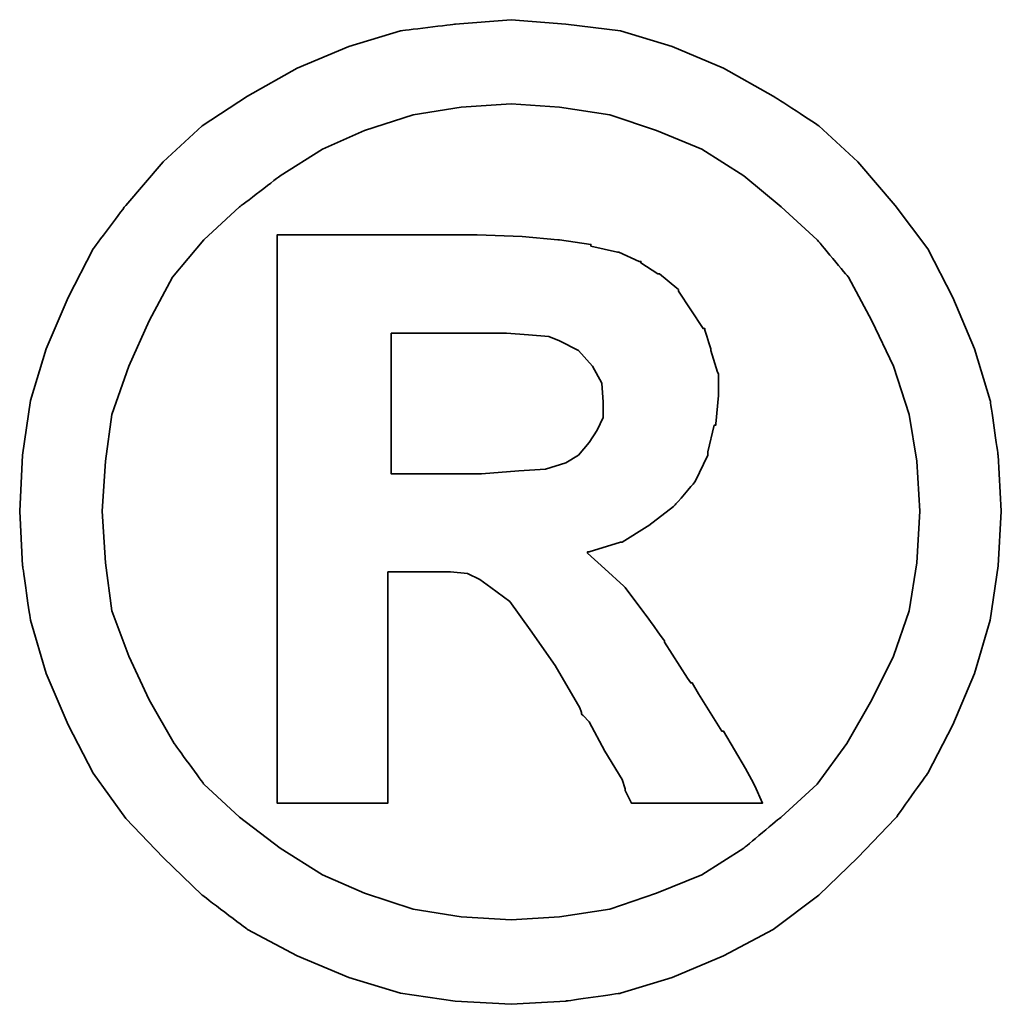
# Model space of a CAD drawing. Header units: millimetres. Extents: x 0 to 278, y 57 to 168.
# Tile 48 of 51: x 228.698 to 229.33, y 93.227 to 93.86. Entities that reach past the tile are written whole.
import ezdxf

# ---------------------------------------------------------------- set-up
doc = ezdxf.new("R2010")
doc.units = ezdxf.units.MM
doc.layers.add('DIM', color=4, linetype='Continuous')
doc.layers.add('layer 1', color=7, linetype='Continuous')

# ---------------------------------------------------------------- blocks, each defined once
blk = doc.blocks.new('TBI MOTION logo(完整正式版)')
at = {"layer": 'layer 1', "color": 22, "lineweight": 35}
for points, knots in [([(81.20634, 4.98624), (81.20634, 4.98624), (81.18649, 5.32862), (81.18649, 5.32862), (81.18649, 5.32862), (81.18649, 5.32862), (81.13886, 5.66206), (81.13886, 5.66206), (81.13886, 5.66206), (81.13886, 5.66206), (81.04359, 5.97764), (81.04359, 5.97764), (81.04359, 5.97764), (81.04359, 5.97764), (80.91061, 6.29124), (80.91061, 6.29124), (80.91061, 6.29124), (80.91061, 6.29124), (80.75778, 6.58697), (80.75778, 6.58697), (80.75778, 6.58697), (80.75778, 6.58697), (80.5593, 6.85294), (80.5593, 6.85294), (80.5593, 6.85294), (80.5593, 6.85294), (80.33105, 7.1189), (80.33105, 7.1189), (80.33105, 7.1189), (80.33105, 7.1189), (80.09287, 7.33921), (80.09287, 7.33921), (80.09287, 7.33921), (80.09287, 7.33921), (79.815, 7.51982), (79.815, 7.51982), (79.815, 7.51982), (79.815, 7.51982), (79.51133, 7.69051), (79.51133, 7.69051), (79.51133, 7.69051), (79.51133, 7.69051), (79.19773, 7.8235), (79.19773, 7.8235), (79.19773, 7.8235), (79.19773, 7.8235), (78.88215, 7.91877), (78.88215, 7.91877), (78.88215, 7.91877), (78.88215, 7.91877), (78.54871, 7.95846), (78.54871, 7.95846), (78.54871, 7.95846), (78.54871, 7.95846), (78.21526, 7.98625), (78.21526, 7.98625), (78.21526, 7.98625), (78.21526, 7.98625), (77.87388, 7.95846), (77.87388, 7.95846), (77.87388, 7.95846), (77.87388, 7.95846), (77.54044, 7.91877), (77.54044, 7.91877), (77.54044, 7.91877), (77.54044, 7.91877), (77.22485, 7.8235), (77.22485, 7.8235), (77.22485, 7.8235), (77.22485, 7.8235), (76.91027, 7.69051), (76.91027, 7.69051), (76.91027, 7.69051), (76.91027, 7.69051), (76.6056, 7.51982), (76.6056, 7.51982), (76.6056, 7.51982), (76.6056, 7.51982), (76.32972, 7.33921), (76.32972, 7.33921), (76.32972, 7.33921), (76.32972, 7.33921), (76.09154, 7.1189), (76.09154, 7.1189), (76.09154, 7.1189), (76.09154, 7.1189), (75.86329, 6.85294), (75.86329, 6.85294), (75.86329, 6.85294), (75.86329, 6.85294), (75.66382, 6.58697), (75.66382, 6.58697), (75.66382, 6.58697), (75.66382, 6.58697), (75.51099, 6.29124), (75.51099, 6.29124), (75.51099, 6.29124), (75.51099, 6.29124), (75.37702, 5.97764), (75.37702, 5.97764), (75.37702, 5.97764), (75.37702, 5.97764), (75.28175, 5.66206), (75.28175, 5.66206), (75.28175, 5.66206), (75.28175, 5.66206), (75.23411, 5.32862), (75.23411, 5.32862), (75.23411, 5.32862), (75.23411, 5.32862), (75.21625, 4.98624), (75.21625, 4.98624), (75.21625, 4.98624), (75.21625, 4.98624), (75.23411, 4.6528), (75.23411, 4.6528), (75.23411, 4.6528), (75.23411, 4.6528), (75.28175, 4.32035), (75.28175, 4.32035), (75.28175, 4.32035), (75.28175, 4.32035), (75.37702, 3.99583), (75.37702, 3.99583), (75.37702, 3.99583), (75.37702, 3.99583), (75.51099, 3.68224), (75.51099, 3.68224), (75.51099, 3.68224), (75.51099, 3.68224), (75.66382, 3.38749), (75.66382, 3.38749), (75.66382, 3.38749), (75.66382, 3.38749), (75.86329, 3.10963), (75.86329, 3.10963), (75.86329, 3.10963), (75.86329, 3.10963), (76.09154, 2.87145), (76.09154, 2.87145), (76.09154, 2.87145), (76.09154, 2.87145), (76.32972, 2.6432), (76.32972, 2.6432), (76.32972, 2.6432), (76.32972, 2.6432), (76.6056, 2.43381), (76.6056, 2.43381), (76.6056, 2.43381), (76.6056, 2.43381), (76.91027, 2.27205), (76.91027, 2.27205), (76.91027, 2.27205), (76.91027, 2.27205), (77.22485, 2.13906), (77.22485, 2.13906), (77.22485, 2.13906), (77.22485, 2.13906), (77.54044, 2.0438), (77.54044, 2.0438), (77.54044, 2.0438), (77.54044, 2.0438), (77.87388, 1.99616), (77.87388, 1.99616), (77.87388, 1.99616), (77.87388, 1.99616), (78.21526, 1.97631), (78.21526, 1.97631), (78.21526, 1.97631), (78.21526, 1.97631), (78.54871, 1.99616), (78.54871, 1.99616), (78.54871, 1.99616), (78.54871, 1.99616), (78.88215, 2.0438), (78.88215, 2.0438), (78.88215, 2.0438), (78.88215, 2.0438), (79.19773, 2.13906), (79.19773, 2.13906), (79.19773, 2.13906), (79.19773, 2.13906), (79.51133, 2.27205), (79.51133, 2.27205), (79.51133, 2.27205), (79.51133, 2.27205), (79.815, 2.43381), (79.815, 2.43381), (79.815, 2.43381), (79.815, 2.43381), (80.09287, 2.6432), (80.09287, 2.6432), (80.09287, 2.6432), (80.09287, 2.6432), (80.33105, 2.87145), (80.33105, 2.87145), (80.33105, 2.87145), (80.33105, 2.87145), (80.5593, 3.10963), (80.5593, 3.10963), (80.5593, 3.10963), (80.5593, 3.10963), (80.75778, 3.38749), (80.75778, 3.38749), (80.75778, 3.38749), (80.75778, 3.38749), (80.91061, 3.68224), (80.91061, 3.68224), (80.91061, 3.68224), (80.91061, 3.68224), (81.04359, 3.99583), (81.04359, 3.99583), (81.04359, 3.99583), (81.04359, 3.99583), (81.13886, 4.32035), (81.13886, 4.32035), (81.13886, 4.32035), (81.13886, 4.32035), (81.18649, 4.6528), (81.18649, 4.6528), (81.18649, 4.6528), (81.18649, 4.6528), (81.20634, 4.98624), (81.20634, 4.98624)], [0, 0, 0, 0, 0.0178571, 0.0178571, 0.0178571, 0.0178572, 0.0357143, 0.0357143, 0.0357143, 0.0357143, 0.0535714, 0.0535714, 0.0535714, 0.0535714, 0.0714286, 0.0714286, 0.0714286, 0.0714286, 0.0892857, 0.0892857, 0.0892857, 0.0892857, 0.1071429, 0.1071429, 0.1071429, 0.1071429, 0.125, 0.125, 0.125, 0.125, 0.1428571, 0.1428571, 0.1428571, 0.1428572, 0.1607143, 0.1607143, 0.1607143, 0.1607143, 0.1785714, 0.1785714, 0.1785714, 0.1785714, 0.1964286, 0.1964286, 0.1964286, 0.1964286, 0.2142857, 0.2142857, 0.2142857, 0.2142857, 0.2321429, 0.2321429, 0.2321429, 0.2321429, 0.25, 0.25, 0.25, 0.25, 0.2678571, 0.2678571, 0.2678571, 0.2678572, 0.2857143, 0.2857143, 0.2857143, 0.2857143, 0.3035714, 0.3035714, 0.3035714, 0.3035714, 0.3214286, 0.3214286, 0.3214286, 0.3214286, 0.3392857, 0.3392857, 0.3392857, 0.3392857, 0.3571429, 0.3571429, 0.3571429, 0.3571429, 0.375, 0.375, 0.375, 0.375, 0.3928571, 0.3928571, 0.3928571, 0.3928572, 0.4107143, 0.4107143, 0.4107143, 0.4107143, 0.4285714, 0.4285714, 0.4285714, 0.4285714, 0.4464286, 0.4464286, 0.4464286, 0.4464286, 0.4642857, 0.4642857, 0.4642857, 0.4642857, 0.4821429, 0.4821429, 0.4821429, 0.4821429, 0.5, 0.5, 0.5, 0.5, 0.5178571, 0.5178571, 0.5178571, 0.5178572, 0.5357143, 0.5357143, 0.5357143, 0.5357143, 0.5535714, 0.5535714, 0.5535714, 0.5535714, 0.5714286, 0.5714286, 0.5714286, 0.5714286, 0.5892857, 0.5892857, 0.5892857, 0.5892857, 0.6071429, 0.6071429, 0.6071429, 0.6071429, 0.625, 0.625, 0.625, 0.625, 0.6428571, 0.6428571, 0.6428571, 0.6428572, 0.6607143, 0.6607143, 0.6607143, 0.6607143, 0.6785714, 0.6785714, 0.6785714, 0.6785714, 0.6964286, 0.6964286, 0.6964286, 0.6964286, 0.7142857, 0.7142857, 0.7142857, 0.7142857, 0.7321429, 0.7321429, 0.7321429, 0.7321429, 0.75, 0.75, 0.75, 0.75, 0.7678571, 0.7678571, 0.7678571, 0.7678572, 0.7857143, 0.7857143, 0.7857143, 0.7857143, 0.8035714, 0.8035714, 0.8035714, 0.8035714, 0.8214286, 0.8214286, 0.8214286, 0.8214286, 0.8392857, 0.8392857, 0.8392857, 0.8392857, 0.8571429, 0.8571429, 0.8571429, 0.8571429, 0.875, 0.875, 0.875, 0.875, 0.8928571, 0.8928571, 0.8928571, 0.8928572, 0.9107143, 0.9107143, 0.9107143, 0.9107143, 0.9285714, 0.9285714, 0.9285714, 0.9285714, 0.9464286, 0.9464286, 0.9464286, 0.9464286, 0.9642857, 0.9642857, 0.9642857, 0.9642857, 0.9821429, 0.9821429, 0.9821429, 0.9821429, 1, 1, 1, 1]), ([(80.71014, 4.98624), (80.71014, 4.98624), (80.69129, 5.29091), (80.69129, 5.29091), (80.69129, 5.29091), (80.69129, 5.29091), (80.64464, 5.57672), (80.64464, 5.57672), (80.64464, 5.57672), (80.64464, 5.57672), (80.54937, 5.87245), (80.54937, 5.87245), (80.54937, 5.87245), (80.54937, 5.87245), (80.41639, 6.14833), (80.41639, 6.14833), (80.41639, 6.14833), (80.41639, 6.14833), (80.27349, 6.41429), (80.27349, 6.41429), (80.27349, 6.41429), (80.27349, 6.41429), (80.08295, 6.64255), (80.08295, 6.64255), (80.08295, 6.64255), (80.08295, 6.64255), (79.86264, 6.84301), (79.86264, 6.84301), (79.86264, 6.84301), (79.86264, 6.84301), (79.63439, 7.03355), (79.63439, 7.03355), (79.63439, 7.03355), (79.63439, 7.03355), (79.37835, 7.1963), (79.37835, 7.1963), (79.37835, 7.1963), (79.37835, 7.1963), (79.10246, 7.30944), (79.10246, 7.30944), (79.10246, 7.30944), (79.10246, 7.30944), (78.81665, 7.40471), (78.81665, 7.40471), (78.81665, 7.40471), (78.81665, 7.40471), (78.511, 7.45234), (78.511, 7.45234), (78.511, 7.45234), (78.511, 7.45234), (78.21526, 7.47219), (78.21526, 7.47219), (78.21526, 7.47219), (78.21526, 7.47219), (77.9106, 7.45234), (77.9106, 7.45234), (77.9106, 7.45234), (77.9106, 7.45234), (77.61685, 7.40471), (77.61685, 7.40471), (77.61685, 7.40471), (77.61685, 7.40471), (77.32012, 7.30944), (77.32012, 7.30944), (77.32012, 7.30944), (77.32012, 7.30944), (77.06309, 7.1963), (77.06309, 7.1963), (77.06309, 7.1963), (77.06309, 7.1963), (76.80606, 7.03355), (76.80606, 7.03355), (76.80606, 7.03355), (76.80606, 7.03355), (76.55797, 6.84301), (76.55797, 6.84301), (76.55797, 6.84301), (76.55797, 6.84301), (76.34063, 6.64255), (76.34063, 6.64255), (76.34063, 6.64255), (76.34063, 6.64255), (76.1491, 6.41429), (76.1491, 6.41429), (76.1491, 6.41429), (76.1491, 6.41429), (76.0062, 6.14833), (76.0062, 6.14833), (76.0062, 6.14833), (76.0062, 6.14833), (75.88314, 5.87245), (75.88314, 5.87245), (75.88314, 5.87245), (75.88314, 5.87245), (75.77794, 5.57672), (75.77794, 5.57672), (75.77794, 5.57672), (75.77794, 5.57672), (75.73924, 5.29091), (75.73924, 5.29091), (75.73924, 5.29091), (75.73924, 5.29091), (75.72039, 4.98624), (75.72039, 4.98624), (75.72039, 4.98624), (75.72039, 4.98624), (75.73924, 4.67165), (75.73924, 4.67165), (75.73924, 4.67165), (75.73924, 4.67165), (75.77794, 4.37791), (75.77794, 4.37791), (75.77794, 4.37791), (75.77794, 4.37791), (75.88314, 4.10102), (75.88314, 4.10102), (75.88314, 4.10102), (75.88314, 4.10102), (76.0062, 3.83407), (76.0062, 3.83407), (76.0062, 3.83407), (76.0062, 3.83407), (76.15902, 3.56811), (76.15902, 3.56811), (76.15902, 3.56811), (76.15902, 3.56811), (76.34063, 3.32001), (76.34063, 3.32001), (76.34063, 3.32001), (76.34063, 3.32001), (76.55797, 3.11955), (76.55797, 3.11955), (76.55797, 3.11955), (76.55797, 3.11955), (76.80606, 2.92901), (76.80606, 2.92901), (76.80606, 2.92901), (76.80606, 2.92901), (77.06309, 2.76725), (77.06309, 2.76725), (77.06309, 2.76725), (77.06309, 2.76725), (77.32012, 2.65412), (77.32012, 2.65412), (77.32012, 2.65412), (77.32012, 2.65412), (77.61685, 2.55786), (77.61685, 2.55786), (77.61685, 2.55786), (77.61685, 2.55786), (77.9106, 2.51022), (77.9106, 2.51022), (77.9106, 2.51022), (77.9106, 2.51022), (78.21526, 2.49137), (78.21526, 2.49137), (78.21526, 2.49137), (78.21526, 2.49137), (78.511, 2.51022), (78.511, 2.51022), (78.511, 2.51022), (78.511, 2.51022), (78.81665, 2.55786), (78.81665, 2.55786), (78.81665, 2.55786), (78.81665, 2.55786), (79.10246, 2.65412), (79.10246, 2.65412), (79.10246, 2.65412), (79.10246, 2.65412), (79.37835, 2.76725), (79.37835, 2.76725), (79.37835, 2.76725), (79.37835, 2.76725), (79.63439, 2.92901), (79.63439, 2.92901), (79.63439, 2.92901), (79.63439, 2.92901), (79.86264, 3.11955), (79.86264, 3.11955), (79.86264, 3.11955), (79.86264, 3.11955), (80.08295, 3.32001), (80.08295, 3.32001), (80.08295, 3.32001), (80.08295, 3.32001), (80.26356, 3.56811), (80.26356, 3.56811), (80.26356, 3.56811), (80.26356, 3.56811), (80.41639, 3.83407), (80.41639, 3.83407), (80.41639, 3.83407), (80.41639, 3.83407), (80.54937, 4.10102), (80.54937, 4.10102), (80.54937, 4.10102), (80.54937, 4.10102), (80.64464, 4.37791), (80.64464, 4.37791), (80.64464, 4.37791), (80.64464, 4.37791), (80.69129, 4.67165), (80.69129, 4.67165), (80.69129, 4.67165), (80.69129, 4.67165), (80.71014, 4.98624), (80.71014, 4.98624)], [0, 0, 0, 0, 0.0192308, 0.0192308, 0.0192308, 0.0192308, 0.0384615, 0.0384615, 0.0384615, 0.0384615, 0.0576923, 0.0576923, 0.0576923, 0.0576923, 0.0769231, 0.0769231, 0.0769231, 0.0769231, 0.0961538, 0.0961538, 0.0961538, 0.0961539, 0.1153846, 0.1153846, 0.1153846, 0.1153846, 0.1346154, 0.1346154, 0.1346154, 0.1346154, 0.1538462, 0.1538462, 0.1538462, 0.1538462, 0.1730769, 0.1730769, 0.1730769, 0.1730769, 0.1923077, 0.1923077, 0.1923077, 0.1923077, 0.2115385, 0.2115385, 0.2115385, 0.2115385, 0.2307692, 0.2307692, 0.2307692, 0.2307692, 0.25, 0.25, 0.25, 0.25, 0.2692308, 0.2692308, 0.2692308, 0.2692308, 0.2884615, 0.2884615, 0.2884615, 0.2884615, 0.3076923, 0.3076923, 0.3076923, 0.3076923, 0.3269231, 0.3269231, 0.3269231, 0.3269231, 0.3461538, 0.3461538, 0.3461538, 0.3461539, 0.3653846, 0.3653846, 0.3653846, 0.3653846, 0.3846154, 0.3846154, 0.3846154, 0.3846154, 0.4038462, 0.4038462, 0.4038462, 0.4038462, 0.4230769, 0.4230769, 0.4230769, 0.4230769, 0.4423077, 0.4423077, 0.4423077, 0.4423077, 0.4615385, 0.4615385, 0.4615385, 0.4615385, 0.4807692, 0.4807692, 0.4807692, 0.4807692, 0.5, 0.5, 0.5, 0.5, 0.5192308, 0.5192308, 0.5192308, 0.5192308, 0.5384615, 0.5384615, 0.5384615, 0.5384615, 0.5576923, 0.5576923, 0.5576923, 0.5576923, 0.5769231, 0.5769231, 0.5769231, 0.5769231, 0.5961538, 0.5961538, 0.5961538, 0.5961539, 0.6153846, 0.6153846, 0.6153846, 0.6153846, 0.6346154, 0.6346154, 0.6346154, 0.6346154, 0.6538462, 0.6538462, 0.6538462, 0.6538462, 0.6730769, 0.6730769, 0.6730769, 0.6730769, 0.6923077, 0.6923077, 0.6923077, 0.6923077, 0.7115385, 0.7115385, 0.7115385, 0.7115385, 0.7307692, 0.7307692, 0.7307692, 0.7307692, 0.75, 0.75, 0.75, 0.75, 0.7692308, 0.7692308, 0.7692308, 0.7692308, 0.7884615, 0.7884615, 0.7884615, 0.7884615, 0.8076923, 0.8076923, 0.8076923, 0.8076923, 0.8269231, 0.8269231, 0.8269231, 0.8269231, 0.8461538, 0.8461538, 0.8461538, 0.8461539, 0.8653846, 0.8653846, 0.8653846, 0.8653846, 0.8846154, 0.8846154, 0.8846154, 0.8846154, 0.9038462, 0.9038462, 0.9038462, 0.9038462, 0.9230769, 0.9230769, 0.9230769, 0.9230769, 0.9423077, 0.9423077, 0.9423077, 0.9423077, 0.9615385, 0.9615385, 0.9615385, 0.9615385, 0.9807692, 0.9807692, 0.9807692, 0.9807692, 1, 1, 1, 1]), ([(76.78721, 3.2823), (76.78721, 3.2823), (76.78721, 3.32001), (76.78721, 3.32001), (76.78721, 3.32001), (76.78721, 3.32001), (76.78721, 3.42422), (76.78721, 3.42422), (76.78721, 3.42422), (76.78721, 3.42422), (76.78721, 3.59689), (76.78721, 3.59689), (76.78721, 3.59689), (76.78721, 3.59689), (76.78721, 3.80529), (76.78721, 3.80529), (76.78721, 3.80529), (76.78721, 3.80529), (76.78721, 4.0524), (76.78721, 4.0524), (76.78721, 4.0524), (76.78721, 4.0524), (76.78721, 4.32035), (76.78721, 4.32035), (76.78721, 4.32035), (76.78721, 4.32035), (76.78721, 4.92868), (76.78721, 4.92868), (76.78721, 4.92868), (76.78721, 4.92868), (76.78721, 5.53801), (76.78721, 5.53801), (76.78721, 5.53801), (76.78721, 5.53801), (76.78721, 5.82482), (76.78721, 5.82482), (76.78721, 5.82482), (76.78721, 5.82482), (76.78721, 6.07291), (76.78721, 6.07291), (76.78721, 6.07291), (76.78721, 6.07291), (76.78721, 6.30017), (76.78721, 6.30017), (76.78721, 6.30017), (76.78721, 6.30017), (76.78721, 6.45399), (76.78721, 6.45399), (76.78721, 6.45399), (76.78721, 6.45399), (76.78721, 6.5572), (76.78721, 6.5572), (76.78721, 6.5572), (76.78721, 6.5572), (76.78721, 6.59689), (76.78721, 6.59689), (76.78721, 6.59689), (76.78721, 6.59689), (76.78721, 6.67232), (76.78721, 6.67232), (76.78721, 6.67232), (76.78721, 6.67232), (76.8537, 6.67232), (76.8537, 6.67232), (76.8537, 6.67232), (76.8537, 6.67232), (76.87355, 6.67232), (76.87355, 6.67232), (76.87355, 6.67232), (76.87355, 6.67232), (76.91027, 6.67232), (76.91027, 6.67232), (76.91027, 6.67232), (76.91027, 6.67232), (77.04424, 6.67232), (77.04424, 6.67232), (77.04424, 6.67232), (77.04424, 6.67232), (77.22485, 6.67232), (77.22485, 6.67232), (77.22485, 6.67232), (77.22485, 6.67232), (77.43524, 6.67232), (77.43524, 6.67232), (77.43524, 6.67232), (77.43524, 6.67232), (77.65357, 6.67232), (77.65357, 6.67232), (77.65357, 6.67232), (77.65357, 6.67232), (77.82625, 6.67232), (77.82625, 6.67232), (77.82625, 6.67232), (77.82625, 6.67232), (77.94037, 6.67232), (77.94037, 6.67232), (77.94037, 6.67232), (77.94037, 6.67232), (77.97709, 6.67232), (77.97709, 6.67232), (77.97709, 6.67232), (77.97709, 6.67232), (77.99694, 6.67232), (77.99694, 6.67232), (77.99694, 6.67232), (77.99694, 6.67232), (78.00686, 6.67232), (78.00686, 6.67232), (78.00686, 6.67232), (78.00686, 6.67232), (78.28275, 6.6624), (78.28275, 6.6624), (78.28275, 6.6624), (78.28275, 6.6624), (78.50107, 6.64255), (78.50107, 6.64255), (78.50107, 6.64255), (78.50107, 6.64255), (78.511, 6.64255), (78.511, 6.64255), (78.511, 6.64255), (78.511, 6.64255), (78.70154, 6.61476), (78.70154, 6.61476), (78.70154, 6.61476), (78.70154, 6.61476), (78.70154, 6.60483), (78.70154, 6.60483), (78.70154, 6.60483), (78.70154, 6.60483), (78.86429, 6.56713), (78.86429, 6.56713), (78.86429, 6.56713), (78.86429, 6.56713), (78.87223, 6.56713), (78.87223, 6.56713), (78.87223, 6.56713), (78.87223, 6.56713), (78.99727, 6.51056), (78.99727, 6.51056), (78.99727, 6.51056), (78.99727, 6.51056), (79.00719, 6.51056), (79.00719, 6.51056), (79.00719, 6.51056), (79.00719, 6.51056), (79.00719, 6.50162), (79.00719, 6.50162), (79.00719, 6.50162), (79.00719, 6.50162), (79.1104, 6.43415), (79.1104, 6.43415), (79.1104, 6.43415), (79.1104, 6.43415), (79.12132, 6.43415), (79.12132, 6.43415), (79.12132, 6.43415), (79.12132, 6.43415), (79.22552, 6.34781), (79.22552, 6.34781), (79.22552, 6.34781), (79.22552, 6.34781), (79.23544, 6.33888), (79.23544, 6.33888), (79.23544, 6.33888), (79.23544, 6.33888), (79.23544, 6.32895), (79.23544, 6.32895), (79.23544, 6.32895), (79.23544, 6.32895), (79.31087, 6.21483), (79.31087, 6.21483), (79.31087, 6.21483), (79.31087, 6.21483), (79.38629, 6.1007), (79.38629, 6.1007), (79.38629, 6.1007), (79.38629, 6.1007), (79.3972, 6.1007), (79.3972, 6.1007), (79.3972, 6.1007), (79.3972, 6.1007), (79.3972, 6.09078), (79.3972, 6.09078), (79.3972, 6.09078), (79.3972, 6.09078), (79.43392, 5.97764), (79.43392, 5.97764), (79.43392, 5.97764), (79.43392, 5.97764), (79.43392, 5.96772), (79.43392, 5.96772), (79.43392, 5.96772), (79.43392, 5.96772), (79.47362, 5.83474), (79.47362, 5.83474), (79.47362, 5.83474), (79.47362, 5.83474), (79.48156, 5.82482), (79.48156, 5.82482), (79.48156, 5.82482), (79.48156, 5.82482), (79.48156, 5.69977), (79.48156, 5.69977), (79.48156, 5.69977), (79.48156, 5.69977), (79.48156, 5.69183), (79.48156, 5.69183), (79.48156, 5.69183), (79.48156, 5.69183), (79.4637, 5.51915), (79.4637, 5.51915), (79.4637, 5.51915), (79.4637, 5.51915), (79.4637, 5.51122), (79.4637, 5.51122), (79.4637, 5.51122), (79.4637, 5.51122), (79.45377, 5.51122), (79.45377, 5.51122), (79.45377, 5.51122), (79.45377, 5.51122), (79.41507, 5.34847), (79.41507, 5.34847), (79.41507, 5.34847), (79.41507, 5.34847), (79.41507, 5.33854), (79.41507, 5.33854), (79.41507, 5.33854), (79.41507, 5.33854), (79.41507, 5.32862), (79.41507, 5.32862), (79.41507, 5.32862), (79.41507, 5.32862), (79.33865, 5.16785), (79.33865, 5.16785), (79.33865, 5.16785), (79.33865, 5.16785), (79.33071, 5.15693), (79.33071, 5.15693), (79.33071, 5.15693), (79.33071, 5.15693), (79.2156, 5.02495), (79.2156, 5.02495), (79.2156, 5.02495), (79.2156, 5.02495), (79.20567, 5.01502), (79.20567, 5.01502), (79.20567, 5.01502), (79.20567, 5.01502), (79.05483, 4.89991), (79.05483, 4.89991), (79.05483, 4.89991), (79.05483, 4.89991), (79.04491, 4.89197), (79.04491, 4.89197), (79.04491, 4.89197), (79.04491, 4.89197), (78.89208, 4.7967), (78.89208, 4.7967), (78.89208, 4.7967), (78.89208, 4.7967), (78.88215, 4.7967), (78.88215, 4.7967), (78.88215, 4.7967), (78.88215, 4.7967), (78.69161, 4.73913), (78.69161, 4.73913), (78.69161, 4.73913), (78.69161, 4.73913), (78.68169, 4.73913), (78.68169, 4.73913), (78.68169, 4.73913), (78.68169, 4.73913), (78.68169, 4.72921), (78.68169, 4.72921), (78.68169, 4.72921), (78.68169, 4.72921), (78.78688, 4.63394), (78.78688, 4.63394), (78.78688, 4.63394), (78.78688, 4.63394), (78.902, 4.52875), (78.902, 4.52875), (78.902, 4.52875), (78.902, 4.52875), (78.91093, 4.52081), (78.91093, 4.52081), (78.91093, 4.52081), (78.91093, 4.52081), (79.02506, 4.36798), (79.02506, 4.36798), (79.02506, 4.36798), (79.02506, 4.36798), (79.1501, 4.1953), (79.1501, 4.1953), (79.1501, 4.1953), (79.1501, 4.1953), (79.1501, 4.18736), (79.1501, 4.18736), (79.1501, 4.18736), (79.1501, 4.18736), (79.29201, 3.96705), (79.29201, 3.96705), (79.29201, 3.96705), (79.29201, 3.96705), (79.31087, 3.93828), (79.31087, 3.93828), (79.31087, 3.93828), (79.31087, 3.93828), (79.32079, 3.93828), (79.32079, 3.93828), (79.32079, 3.93828), (79.32079, 3.93828), (79.3585, 3.87178), (79.3585, 3.87178), (79.3585, 3.87178), (79.3585, 3.87178), (79.50141, 3.64353), (79.50141, 3.64353), (79.50141, 3.64353), (79.50141, 3.64353), (79.51133, 3.64353), (79.51133, 3.64353), (79.51133, 3.64353), (79.51133, 3.64353), (79.64431, 3.41528), (79.64431, 3.41528), (79.64431, 3.41528), (79.64431, 3.41528), (79.68202, 3.3478), (79.68202, 3.3478), (79.68202, 3.3478), (79.68202, 3.3478), (79.70187, 3.31009), (79.70187, 3.31009), (79.70187, 3.31009), (79.70187, 3.31009), (79.7495, 3.2049), (79.7495, 3.2049), (79.7495, 3.2049), (79.7495, 3.2049), (79.64431, 3.2049), (79.64431, 3.2049), (79.64431, 3.2049), (79.64431, 3.2049), (79.62546, 3.2049), (79.62546, 3.2049), (79.62546, 3.2049), (79.62546, 3.2049), (79.53912, 3.2049), (79.53912, 3.2049), (79.53912, 3.2049), (79.53912, 3.2049), (79.31087, 3.2049), (79.31087, 3.2049), (79.31087, 3.2049), (79.31087, 3.2049), (79.08262, 3.2049), (79.08262, 3.2049), (79.08262, 3.2049), (79.08262, 3.2049), (79.00719, 3.2049), (79.00719, 3.2049), (79.00719, 3.2049), (79.00719, 3.2049), (78.98735, 3.2049), (78.98735, 3.2049), (78.98735, 3.2049), (78.98735, 3.2049), (78.94964, 3.2049), (78.94964, 3.2049), (78.94964, 3.2049), (78.94964, 3.2049), (78.92979, 3.24459), (78.92979, 3.24459), (78.92979, 3.24459), (78.92979, 3.24459), (78.91093, 3.2823), (78.91093, 3.2823), (78.91093, 3.2823), (78.91093, 3.2823), (78.91093, 3.29223), (78.91093, 3.29223), (78.91093, 3.29223), (78.91093, 3.29223), (78.89208, 3.3478), (78.89208, 3.3478), (78.89208, 3.3478), (78.89208, 3.3478), (78.78688, 3.52048), (78.78688, 3.52048), (78.78688, 3.52048), (78.78688, 3.52048), (78.69161, 3.7001), (78.69161, 3.7001), (78.69161, 3.7001), (78.69161, 3.7001), (78.6539, 3.7388), (78.6539, 3.7388), (78.6539, 3.7388), (78.6539, 3.7388), (78.64398, 3.74873), (78.64398, 3.74873), (78.64398, 3.74873), (78.64398, 3.74873), (78.64398, 3.75766), (78.64398, 3.75766), (78.64398, 3.75766), (78.64398, 3.75766), (78.63405, 3.78644), (78.63405, 3.78644), (78.63405, 3.78644), (78.63405, 3.78644), (78.48321, 4.04347), (78.48321, 4.04347), (78.48321, 4.04347), (78.48321, 4.04347), (78.33038, 4.2618), (78.33038, 4.2618), (78.33038, 4.2618), (78.33038, 4.2618), (78.20732, 4.43447), (78.20732, 4.43447), (78.20732, 4.43447), (78.20732, 4.43447), (78.09221, 4.52081), (78.09221, 4.52081), (78.09221, 4.52081), (78.09221, 4.52081), (78.02472, 4.56845), (78.02472, 4.56845), (78.02472, 4.56845), (78.02472, 4.56845), (77.9493, 4.60616), (77.9493, 4.60616), (77.9493, 4.60616), (77.9493, 4.60616), (77.8451, 4.61608), (77.8451, 4.61608), (77.8451, 4.61608), (77.8451, 4.61608), (77.71113, 4.61608), (77.71113, 4.61608), (77.71113, 4.61608), (77.71113, 4.61608), (77.69128, 4.61608), (77.69128, 4.61608), (77.69128, 4.61608), (77.69128, 4.61608), (77.67342, 4.61608), (77.67342, 4.61608), (77.67342, 4.61608), (77.67342, 4.61608), (77.5583, 4.61608), (77.5583, 4.61608), (77.5583, 4.61608), (77.5583, 4.61608), (77.46303, 4.61608), (77.46303, 4.61608), (77.46303, 4.61608), (77.46303, 4.61608), (77.46303, 4.54761), (77.46303, 4.54761), (77.46303, 4.54761), (77.46303, 4.54761), (77.46303, 4.47318), (77.46303, 4.47318), (77.46303, 4.47318), (77.46303, 4.47318), (77.46303, 4.24294), (77.46303, 4.24294), (77.46303, 4.24294), (77.46303, 4.24294), (77.46303, 3.99583), (77.46303, 3.99583), (77.46303, 3.99583), (77.46303, 3.99583), (77.46303, 3.72888), (77.46303, 3.72888), (77.46303, 3.72888), (77.46303, 3.72888), (77.46303, 3.51055), (77.46303, 3.51055), (77.46303, 3.51055), (77.46303, 3.51055), (77.46303, 3.42422), (77.46303, 3.42422), (77.46303, 3.42422), (77.46303, 3.42422), (77.46303, 3.35773), (77.46303, 3.35773), (77.46303, 3.35773), (77.46303, 3.35773), (77.46303, 3.30017), (77.46303, 3.30017), (77.46303, 3.30017), (77.46303, 3.30017), (77.46303, 3.2823), (77.46303, 3.2823), (77.46303, 3.2823), (77.46303, 3.2823), (77.46303, 3.2049), (77.46303, 3.2049), (77.46303, 3.2049), (77.46303, 3.2049), (77.39753, 3.2049), (77.39753, 3.2049), (77.39753, 3.2049), (77.39753, 3.2049), (77.37768, 3.2049), (77.37768, 3.2049), (77.37768, 3.2049), (77.37768, 3.2049), (77.32012, 3.2049), (77.32012, 3.2049), (77.32012, 3.2049), (77.32012, 3.2049), (77.12165, 3.2049), (77.12165, 3.2049), (77.12165, 3.2049), (77.12165, 3.2049), (76.94897, 3.2049), (76.94897, 3.2049), (76.94897, 3.2049), (76.94897, 3.2049), (76.8924, 3.2049), (76.8924, 3.2049), (76.8924, 3.2049), (76.8924, 3.2049), (76.8537, 3.2049), (76.8537, 3.2049), (76.8537, 3.2049), (76.8537, 3.2049), (76.78721, 3.2049), (76.78721, 3.2049), (76.78721, 3.2049), (76.78721, 3.2049), (76.78721, 3.2823), (76.78721, 3.2823)], [0, 0, 0, 0, 0.0074074, 0.0074074, 0.0074074, 0.0074074, 0.0148148, 0.0148148, 0.0148148, 0.0148148, 0.0222222, 0.0222222, 0.0222222, 0.0222222, 0.0296296, 0.0296296, 0.0296296, 0.0296296, 0.037037, 0.037037, 0.037037, 0.037037, 0.0444444, 0.0444444, 0.0444444, 0.0444445, 0.0518519, 0.0518519, 0.0518519, 0.0518519, 0.0592593, 0.0592593, 0.0592593, 0.0592593, 0.0666667, 0.0666667, 0.0666667, 0.0666667, 0.0740741, 0.0740741, 0.0740741, 0.0740741, 0.0814815, 0.0814815, 0.0814815, 0.0814815, 0.0888889, 0.0888889, 0.0888889, 0.0888889, 0.0962963, 0.0962963, 0.0962963, 0.0962963, 0.1037037, 0.1037037, 0.1037037, 0.1037037, 0.1111111, 0.1111111, 0.1111111, 0.1111111, 0.1185185, 0.1185185, 0.1185185, 0.1185185, 0.1259259, 0.1259259, 0.1259259, 0.1259259, 0.1333333, 0.1333333, 0.1333333, 0.1333333, 0.1407407, 0.1407407, 0.1407407, 0.1407408, 0.1481481, 0.1481481, 0.1481481, 0.1481482, 0.1555556, 0.1555556, 0.1555556, 0.1555556, 0.162963, 0.162963, 0.162963, 0.162963, 0.1703704, 0.1703704, 0.1703704, 0.1703704, 0.1777778, 0.1777778, 0.1777778, 0.1777778, 0.1851852, 0.1851852, 0.1851852, 0.1851852, 0.1925926, 0.1925926, 0.1925926, 0.1925926, 0.2, 0.2, 0.2, 0.2, 0.2074074, 0.2074074, 0.2074074, 0.2074074, 0.2148148, 0.2148148, 0.2148148, 0.2148148, 0.2222222, 0.2222222, 0.2222222, 0.2222222, 0.2296296, 0.2296296, 0.2296296, 0.2296296, 0.237037, 0.237037, 0.237037, 0.237037, 0.2444444, 0.2444444, 0.2444444, 0.2444445, 0.2518519, 0.2518519, 0.2518519, 0.2518519, 0.2592593, 0.2592593, 0.2592593, 0.2592593, 0.2666667, 0.2666667, 0.2666667, 0.2666667, 0.2740741, 0.2740741, 0.2740741, 0.2740741, 0.2814815, 0.2814815, 0.2814815, 0.2814815, 0.2888889, 0.2888889, 0.2888889, 0.2888889, 0.2962963, 0.2962963, 0.2962963, 0.2962963, 0.3037037, 0.3037037, 0.3037037, 0.3037037, 0.3111111, 0.3111111, 0.3111111, 0.3111111, 0.3185185, 0.3185185, 0.3185185, 0.3185185, 0.3259259, 0.3259259, 0.3259259, 0.3259259, 0.3333333, 0.3333333, 0.3333333, 0.3333333, 0.3407407, 0.3407407, 0.3407407, 0.3407408, 0.3481481, 0.3481481, 0.3481481, 0.3481482, 0.3555556, 0.3555556, 0.3555556, 0.3555556, 0.362963, 0.362963, 0.362963, 0.362963, 0.3703704, 0.3703704, 0.3703704, 0.3703704, 0.3777778, 0.3777778, 0.3777778, 0.3777778, 0.3851852, 0.3851852, 0.3851852, 0.3851852, 0.3925926, 0.3925926, 0.3925926, 0.3925926, 0.4, 0.4, 0.4, 0.4, 0.4074074, 0.4074074, 0.4074074, 0.4074074, 0.4148148, 0.4148148, 0.4148148, 0.4148148, 0.4222222, 0.4222222, 0.4222222, 0.4222222, 0.4296296, 0.4296296, 0.4296296, 0.4296296, 0.437037, 0.437037, 0.437037, 0.437037, 0.4444444, 0.4444444, 0.4444444, 0.4444445, 0.4518519, 0.4518519, 0.4518519, 0.4518519, 0.4592593, 0.4592593, 0.4592593, 0.4592593, 0.4666667, 0.4666667, 0.4666667, 0.4666667, 0.4740741, 0.4740741, 0.4740741, 0.4740741, 0.4814815, 0.4814815, 0.4814815, 0.4814815, 0.4888889, 0.4888889, 0.4888889, 0.4888889, 0.4962963, 0.4962963, 0.4962963, 0.4962963, 0.5037037, 0.5037037, 0.5037037, 0.5037037, 0.5111111, 0.5111111, 0.5111111, 0.5111111, 0.5185185, 0.5185185, 0.5185185, 0.5185185, 0.5259259, 0.5259259, 0.5259259, 0.5259259, 0.5333333, 0.5333333, 0.5333333, 0.5333333, 0.5407407, 0.5407407, 0.5407407, 0.5407408, 0.5481481, 0.5481481, 0.5481481, 0.5481482, 0.5555556, 0.5555556, 0.5555556, 0.5555556, 0.562963, 0.562963, 0.562963, 0.562963, 0.5703704, 0.5703704, 0.5703704, 0.5703704, 0.5777778, 0.5777778, 0.5777778, 0.5777778, 0.5851852, 0.5851852, 0.5851852, 0.5851852, 0.5925926, 0.5925926, 0.5925926, 0.5925926, 0.6, 0.6, 0.6, 0.6, 0.6074074, 0.6074074, 0.6074074, 0.6074074, 0.6148148, 0.6148148, 0.6148148, 0.6148148, 0.6222222, 0.6222222, 0.6222222, 0.6222222, 0.6296296, 0.6296296, 0.6296296, 0.6296296, 0.637037, 0.637037, 0.637037, 0.637037, 0.6444444, 0.6444444, 0.6444444, 0.6444445, 0.6518519, 0.6518519, 0.6518519, 0.6518519, 0.6592593, 0.6592593, 0.6592593, 0.6592593, 0.6666667, 0.6666667, 0.6666667, 0.6666667, 0.6740741, 0.6740741, 0.6740741, 0.6740741, 0.6814815, 0.6814815, 0.6814815, 0.6814815, 0.6888889, 0.6888889, 0.6888889, 0.6888889, 0.6962963, 0.6962963, 0.6962963, 0.6962963, 0.7037037, 0.7037037, 0.7037037, 0.7037037, 0.7111111, 0.7111111, 0.7111111, 0.7111111, 0.7185185, 0.7185185, 0.7185185, 0.7185185, 0.7259259, 0.7259259, 0.7259259, 0.7259259, 0.7333333, 0.7333333, 0.7333333, 0.7333333, 0.7407407, 0.7407407, 0.7407407, 0.7407408, 0.7481481, 0.7481481, 0.7481481, 0.7481482, 0.7555556, 0.7555556, 0.7555556, 0.7555556, 0.762963, 0.762963, 0.762963, 0.762963, 0.7703704, 0.7703704, 0.7703704, 0.7703704, 0.7777778, 0.7777778, 0.7777778, 0.7777778, 0.7851852, 0.7851852, 0.7851852, 0.7851852, 0.7925926, 0.7925926, 0.7925926, 0.7925926, 0.8, 0.8, 0.8, 0.8, 0.8074074, 0.8074074, 0.8074074, 0.8074074, 0.8148148, 0.8148148, 0.8148148, 0.8148148, 0.8222222, 0.8222222, 0.8222222, 0.8222222, 0.8296296, 0.8296296, 0.8296296, 0.8296296, 0.837037, 0.837037, 0.837037, 0.837037, 0.8444444, 0.8444444, 0.8444444, 0.8444445, 0.8518519, 0.8518519, 0.8518519, 0.8518519, 0.8592593, 0.8592593, 0.8592593, 0.8592593, 0.8666667, 0.8666667, 0.8666667, 0.8666667, 0.8740741, 0.8740741, 0.8740741, 0.8740741, 0.8814815, 0.8814815, 0.8814815, 0.8814815, 0.8888889, 0.8888889, 0.8888889, 0.8888889, 0.8962963, 0.8962963, 0.8962963, 0.8962963, 0.9037037, 0.9037037, 0.9037037, 0.9037037, 0.9111111, 0.9111111, 0.9111111, 0.9111111, 0.9185185, 0.9185185, 0.9185185, 0.9185185, 0.9259259, 0.9259259, 0.9259259, 0.9259259, 0.9333333, 0.9333333, 0.9333333, 0.9333333, 0.9407407, 0.9407407, 0.9407407, 0.9407408, 0.9481481, 0.9481481, 0.9481481, 0.9481482, 0.9555556, 0.9555556, 0.9555556, 0.9555556, 0.962963, 0.962963, 0.962963, 0.962963, 0.9703704, 0.9703704, 0.9703704, 0.9703704, 0.9777778, 0.9777778, 0.9777778, 0.9777778, 0.9851852, 0.9851852, 0.9851852, 0.9851852, 0.9925926, 0.9925926, 0.9925926, 0.9925926, 1, 1, 1, 1]), ([(77.48288, 6.07291), (77.48288, 6.07291), (77.48288, 5.99551), (77.48288, 5.99551), (77.48288, 5.99551), (77.48288, 5.99551), (77.48288, 5.82482), (77.48288, 5.82482), (77.48288, 5.82482), (77.48288, 5.82482), (77.48288, 5.63328), (77.48288, 5.63328), (77.48288, 5.63328), (77.48288, 5.63328), (77.48288, 5.46358), (77.48288, 5.46358), (77.48288, 5.46358), (77.48288, 5.46358), (77.48288, 5.29091), (77.48288, 5.29091), (77.48288, 5.29091), (77.48288, 5.29091), (77.48288, 5.21449), (77.48288, 5.21449), (77.48288, 5.21449), (77.48288, 5.21449), (77.50074, 5.21449), (77.50074, 5.21449), (77.50074, 5.21449), (77.50074, 5.21449), (77.71113, 5.21449), (77.71113, 5.21449), (77.71113, 5.21449), (77.71113, 5.21449), (77.94037, 5.21449), (77.94037, 5.21449), (77.94037, 5.21449), (77.94037, 5.21449), (78.01579, 5.21449), (78.01579, 5.21449), (78.01579, 5.21449), (78.01579, 5.21449), (78.03465, 5.21449), (78.03465, 5.21449), (78.03465, 5.21449), (78.03465, 5.21449), (78.2629, 5.23335), (78.2629, 5.23335), (78.2629, 5.23335), (78.2629, 5.23335), (78.42565, 5.24327), (78.42565, 5.24327), (78.42565, 5.24327), (78.42565, 5.24327), (78.54871, 5.28098), (78.54871, 5.28098), (78.54871, 5.28098), (78.54871, 5.28098), (78.62611, 5.32862), (78.62611, 5.32862), (78.62611, 5.32862), (78.62611, 5.32862), (78.69161, 5.40503), (78.69161, 5.40503), (78.69161, 5.40503), (78.69161, 5.40503), (78.73925, 5.48145), (78.73925, 5.48145), (78.73925, 5.48145), (78.73925, 5.48145), (78.77696, 5.55885), (78.77696, 5.55885), (78.77696, 5.55885), (78.77696, 5.55885), (78.77696, 5.65214), (78.77696, 5.65214), (78.77696, 5.65214), (78.77696, 5.65214), (78.76902, 5.76726), (78.76902, 5.76726), (78.76902, 5.76726), (78.76902, 5.76726), (78.71146, 5.87245), (78.71146, 5.87245), (78.71146, 5.87245), (78.71146, 5.87245), (78.62611, 5.96772), (78.62611, 5.96772), (78.62611, 5.96772), (78.62611, 5.96772), (78.511, 6.02528), (78.511, 6.02528), (78.511, 6.02528), (78.511, 6.02528), (78.44451, 6.05306), (78.44451, 6.05306), (78.44451, 6.05306), (78.44451, 6.05306), (78.32046, 6.06299), (78.32046, 6.06299), (78.32046, 6.06299), (78.32046, 6.06299), (78.18748, 6.07291), (78.18748, 6.07291), (78.18748, 6.07291), (78.18748, 6.07291), (77.99694, 6.07291), (77.99694, 6.07291), (77.99694, 6.07291), (77.99694, 6.07291), (77.97709, 6.07291), (77.97709, 6.07291), (77.97709, 6.07291), (77.97709, 6.07291), (77.90167, 6.07291), (77.90167, 6.07291), (77.90167, 6.07291), (77.90167, 6.07291), (77.69128, 6.07291), (77.69128, 6.07291), (77.69128, 6.07291), (77.69128, 6.07291), (77.50074, 6.07291), (77.50074, 6.07291), (77.50074, 6.07291), (77.50074, 6.07291), (77.48288, 6.07291), (77.48288, 6.07291)], [0, 0, 0, 0, 0.03125, 0.03125, 0.03125, 0.03125, 0.0625, 0.0625, 0.0625, 0.0625, 0.09375, 0.09375, 0.09375, 0.09375, 0.125, 0.125, 0.125, 0.125, 0.15625, 0.15625, 0.15625, 0.15625, 0.1875, 0.1875, 0.1875, 0.1875, 0.21875, 0.21875, 0.21875, 0.21875, 0.25, 0.25, 0.25, 0.25, 0.28125, 0.28125, 0.28125, 0.28125, 0.3125, 0.3125, 0.3125, 0.3125, 0.34375, 0.34375, 0.34375, 0.34375, 0.375, 0.375, 0.375, 0.375, 0.40625, 0.40625, 0.40625, 0.40625, 0.4375, 0.4375, 0.4375, 0.4375, 0.46875, 0.46875, 0.46875, 0.46875, 0.5, 0.5, 0.5, 0.5, 0.53125, 0.53125, 0.53125, 0.53125, 0.5625, 0.5625, 0.5625, 0.5625, 0.59375, 0.59375, 0.59375, 0.59375, 0.625, 0.625, 0.625, 0.625, 0.65625, 0.65625, 0.65625, 0.65625, 0.6875, 0.6875, 0.6875, 0.6875, 0.71875, 0.71875, 0.71875, 0.71875, 0.75, 0.75, 0.75, 0.75, 0.78125, 0.78125, 0.78125, 0.78125, 0.8125, 0.8125, 0.8125, 0.8125, 0.84375, 0.84375, 0.84375, 0.84375, 0.875, 0.875, 0.875, 0.875, 0.90625, 0.90625, 0.90625, 0.90625, 0.9375, 0.9375, 0.9375, 0.9375, 0.96875, 0.96875, 0.96875, 0.96875, 1, 1, 1, 1])]:
    blk.add_open_spline(points, degree=3, knots=knots, dxfattribs=at)

msp = doc.modelspace()

# ---------------------------------------------------------------- block references
at = {"layer": 'DIM', "color": 7, "xscale": 0.1054262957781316, "yscale": 0.1054262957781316, "zscale": 0.1054262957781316}
msp.add_blockref('TBI MOTION logo(完整正式版)', (220.76856, 93.01852), dxfattribs=at)

doc.saveas('drawing.dxf')
